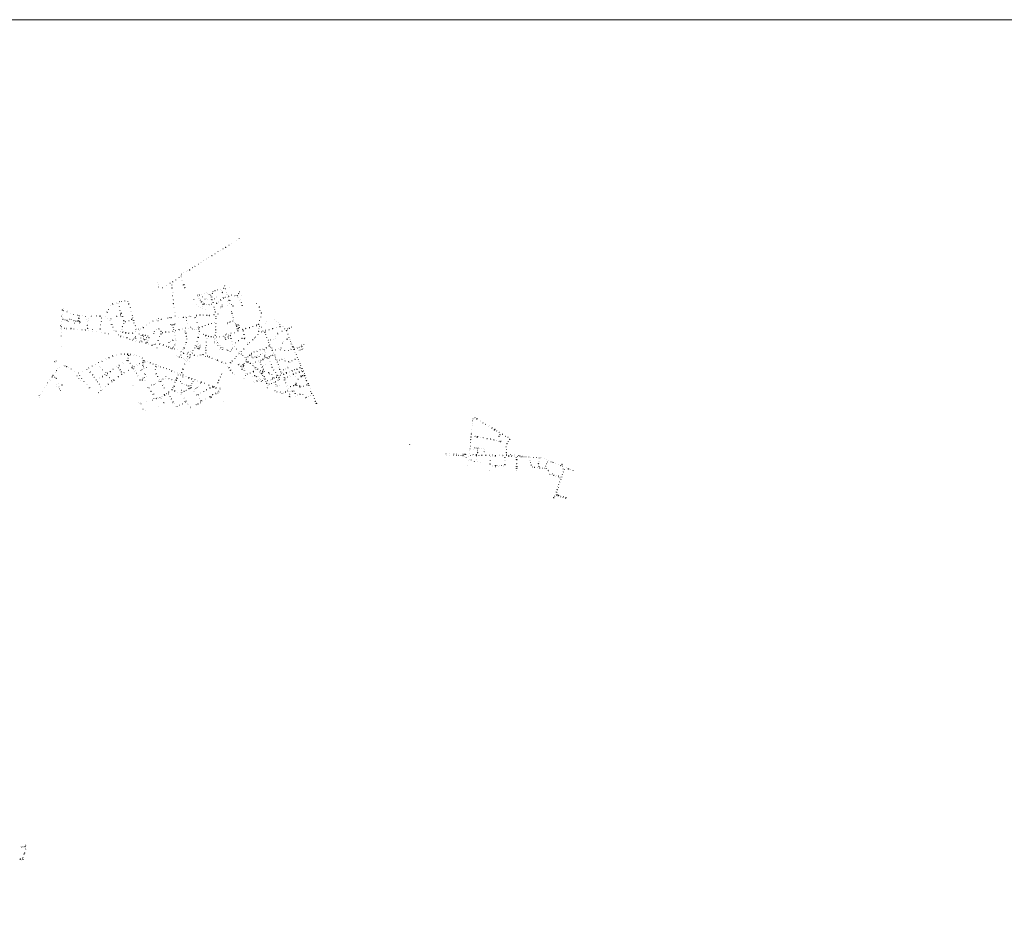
# Model space of a CAD drawing. Header units: metres. Extents: x 145000 to 8000145000, y -3644544500 to 455500.
# Tile 1 of 2: x 152630 to 160258, y 448548 to 455500. Entities that reach past the tile are written whole.
import ezdxf

# ---------------------------------------------------------------- set-up
doc = ezdxf.new("R2010")
doc.units = ezdxf.units.M
doc.header["$MEASUREMENT"] = 0
doc.header["$XCLIPFRAME"] = 0
for name, color, linetype, lineweight in [('handmatig_kolk', 5, 'Continuous', 0), ('kolk_geen_eigendom', 7, 'Continuous', 0), ('Lijngoten', 3, 'Continuous', 0), ('Lijngoten (Construction)', 3, 'Continuous', 0), ('machinale_kolk', 1, 'Continuous', 0)]:
    doc.layers.add(name, color=color, linetype=linetype, lineweight=lineweight)
picture_1 = doc.add_image_def('image1.ecw', size_in_pixel=(1, 1))

msp = doc.modelspace()

# ---------------------------------------------------------------- linework, layer by layer
at = {"layer": 'handmatig_kolk'}
for centre in [(154196.28, 453402.28), (154258.44, 453422.38), (153979.68, 453331.51), (154048.27, 453353.14), (154065.78, 453335.82), (154198.49, 453376.68), (154200.33, 453388.47), (154260.49, 453326.09), (154351.7, 453361.39), (153998, 453294.19), (154198.74, 453289.91), (154237.29, 453319.43), (153015.1, 453179.72), (153029.63, 453176.86), (153006.46, 453163.34), (153054.09, 453148.93), (153798.2, 453137.82), (153810.11, 453135.34), (153817.35, 453141.2), (153825.87, 453137.92), (153833.83, 453143.86), (154297.27, 453155.44), (154300.89, 453143.53), (154305.65, 453129.34), (153555.92, 453065.88), (154525.26, 452942.46), (153842.49, 452895.87), (153855.54, 452890.75), (153867.04, 452887.75), (153883.62, 452881.99), (153896.27, 452876.41), (153909.06, 452871.51), (153944.23, 452880.58), (153950.09, 452886.73), (153951.57, 452893.63), (154529.36, 452932.65), (154532.03, 452906.74), (154534.03, 452921.7), (153907.7, 452833.16), (153912.89, 452831.25), (153933.16, 452857.6), (153945.09, 452853.06), (154434.08, 452734.47), (154450.66, 452743.14), (154497.13, 452782.87), (154766.68, 452733.78), (154823.31, 452595.42), (156350.12, 452134.24), (156373.59, 452134.07), (156400.32, 452146.49), (156401.32, 452169.5), (156402.73, 452133.16), (156434.08, 452132.46), (156461.39, 452131.85), (156117.91, 452090.48), (156128.87, 452089.52)]:
    msp.add_circle(centre, 0.4, dxfattribs=at)
at = {"layer": 'kolk_geen_eigendom'}
for centre in [(152918.05, 452671.15), (152918.05, 452659.44), (152927.96, 452681.7), (152927.96, 452658.91), (152928.24, 452649.34), (152937.21, 452640.71), (152941.41, 452658.91), (152958.2, 452670.45), (152945.78, 452626.71)]:
    msp.add_circle(centre, 0.4, dxfattribs=at)
at = {"layer": 'Lijngoten (Construction)'}
msp.add_line((154166.25, 452689.88), (154167.23, 452689.59), dxfattribs=at)
at = {"layer": 'Lijngoten (Construction)', "flags": 128}
msp.add_lwpolyline([(154166.25, 452689.88), (154164.53, 452684.88), (154165.5, 452684.55), (154167.23, 452689.59)], dxfattribs=at)
at = {"layer": 'Lijngoten (Construction)'}
for points in [[(154185.53, 452734.51), (154184.07, 452731.27), (154184.52, 452731.07), (154185.98, 452734.33)], [(154194.32, 452752.52), (154196.46, 452757.7), (154197, 452757.47), (154194.89, 452752.38)], [(154171.28, 452706.22), (154173.51, 452711.26), (154174.25, 452710.94), (154172.05, 452705.94)]]:
    msp.add_3dface(points, dxfattribs=at)
at = {"layer": 'machinale_kolk'}
for centre in [(154313.01, 453792.43), (154331.48, 453803.69), (154166.73, 453703.83), (154186.6, 453714.9), (154205.7, 453726.05), (154226.2, 453736.9), (154251.96, 453753.55), (154271.24, 453766.43), (154054.47, 453635.04), (154057.07, 453631.72), (154075.37, 453647.39), (154077.54, 453644.71), (154093.67, 453658.96), (154095.78, 453656.34), (154118.68, 453674.78), (154120.27, 453671.91), (154141.34, 453689.24), (154143.23, 453685.8), (153922.24, 453552.91), (153933.1, 453559.29), (153943.93, 453565.77), (153947, 453561.3), (153967.66, 453581.43), (153968.35, 453576.18), (153986.67, 453593.29), (153988.54, 453589.18), (154012.36, 453609.5), (154014.26, 453605.8), (154033.74, 453622.48), (154035.68, 453619.1), (153838.26, 453487.75), (153840.6, 453484), (153863.01, 453506.3), (153865.6, 453501.6), (153882, 453514.9), (153882.58, 453528.93), (153885.9, 453479.3), (153886, 453500.8), (153891.7, 453479.4), (153898.99, 453538.81), (153700, 453464.3), (153703.3, 453445.9), (153706.6, 453429.4), (153737, 453428.1), (153738.42, 453423.21), (153765.9, 453443.8), (153768.07, 453439.17), (153795.2, 453459.3), (153796.6, 453454.53), (153805.9, 453444.5), (153809.9, 453444.89), (153810.3, 453422.1), (153813.64, 453422.5), (153815.24, 453472.56), (153816.68, 453468.65), (153896.9, 453445.5), (153903.4, 453447.7), (153906.2, 453422.4), (153912.2, 453424.5), (154143.1, 453401.2), (154164.5, 453407.2), (154189.2, 453413.6), (154210.8, 453419.7), (154218, 453438), (154221.8, 453439.3), (154223.2, 453415), (154227.4, 453415.4), (153444.94, 453326.94), (153813.2, 453361.7), (153813.9, 453389.56), (153816.8, 453361.58), (153817, 453330.2), (153818.8, 453388.8), (153820.5, 453330.71), (154006.8, 453366.6), (154007.7, 453359.3), (154013.6, 453359.5), (154016.3, 453340.1), (154020.4, 453341.2), (154022.4, 453367.6), (154025.9, 453325.6), (154030.1, 453327.2), (154041.2, 453372.4), (154062.6, 453378.8), (154075.3, 453383.8), (154079.45, 453337.97), (154085.21, 453329.58), (154088.8, 453379.9), (154097.8, 453372.5), (154105.41, 453329.58), (154109.9, 453366.2), (154114.2, 453367.1), (154114.6, 453351.8), (154117.97, 453333.61), (154118.4, 453352.3), (154120.4, 453329.5), (154122.9, 453380.3), (154124.4, 453330), (154127.07, 453335.69), (154127.9, 453394.4), (154138.45, 453338.17), (154152.79, 453345.98), (154154.65, 453355.46), (154186.9, 453331.3), (154189, 453326.1), (154206.9, 453347.1), (154208.1, 453341.4), (154222.1, 453355.6), (154222.6, 453349.6), (154230.2, 453389.8), (154234.7, 453390.2), (154236, 453368.2), (154240.2, 453350.4), (154240.5, 453368.2), (154244.8, 453350.1), (154247.4, 453325.9), (154249.4, 453357.7), (154250.1, 453364.2), (154251.7, 453326.1), (154271.58, 453361.31), (154271.6, 453367.3), (154296.4, 453358.2), (154298.4, 453363.9), (154313.8, 453364.5), (154316.8, 453362.2), (154318.5, 453346.3), (154322.6, 453350.5), (154323.5, 453379.6), (154326.5, 453378.2), (154332.2, 453392.9), (154335, 453391.6), (154335.8, 453328.5), (154340.8, 453330.4), (152961, 453251.3), (152969.5, 453262.3), (152969.7, 453246.5), (153316.77, 453254.79), (153321.4, 453253.5), (153331.6, 453285.6), (153350.18, 453300.24), (153352.2, 453295), (153383.24, 453304.78), (153383.53, 453311.37), (153390.34, 453301.58), (153395.8, 453302.63), (153398.25, 453275.53), (153402.65, 453317.75), (153403.58, 453277.3), (153404.27, 453312.51), (153406.64, 453249.19), (153412.23, 453250.11), (153417.94, 453316.94), (153444.65, 453321.25), (153468.65, 453319), (153474.7, 453297.7), (153481.3, 453268.6), (153483.9, 453300), (153489.3, 453269.4), (153820.8, 453300.6), (153825.1, 453270.6), (153825.15, 453299.48), (153829.12, 453270.54), (154017.8, 453281.3), (154030.5, 453271.7), (154037.5, 453313.8), (154041.3, 453316.4), (154044, 453278.3), (154048.9, 453259.9), (154050.6, 453295.5), (154051.1, 453304.1), (154053.6, 453293.7), (154054.2, 453307.5), (154060.5, 453297.9), (154063.9, 453302.2), (154067.09, 453253.66), (154077.7, 453292), (154079.5, 453296.8), (154096.7, 453294.3), (154098.2, 453289.1), (154116.6, 453291.3), (154117.7, 453296.1), (154126.3, 453308.4), (154130.2, 453308.8), (154135.4, 453272.79), (154139.2, 453273.7), (154140.5, 453255.6), (154144.92, 453256.04), (154155.5, 453308.8), (154156.4, 453303.2), (154171.1, 453318.2), (154172.3, 453312.7), (154186.48, 453266.14), (154189.5, 453274.52), (154198.43, 453276.93), (154199.72, 453270.14), (154243.5, 453285.8), (154255, 453298.6), (154258.9, 453299.2), (154272.8, 453294.5), (154283.1, 453282.5), (154344, 453307.1), (154349.4, 453308.6), (154351.2, 453285.2), (154356.1, 453287.6), (154463.34, 453301.96), (154484.66, 453272.47), (154489.64, 453276.62), (154491.4, 453248.8), (154495.9, 453249.47), (152955.7, 453204.1), (152960, 453193.7), (152964.6, 453176.4), (152965.4, 453218.7), (152965.85, 453181.29), (152972.9, 453241.9), (152981.8, 453174.7), (152982.7, 453178.3), (152996.7, 453171.4), (152996.9, 453237.7), (152997.5, 453175.3), (153001.4, 453245.1), (153024.6, 453224.8), (153045.4, 453170.6), (153047.47, 453218.09), (153079.4, 453211.4), (153084.6, 453188.7), (153088.2, 453207.5), (153090, 453187.1), (153092.7, 453205.9), (153114.6, 453205.8), (153139.21, 453201.25), (153151.14, 453181.17), (153163.9, 453183), (153182.2, 453197.9), (153185.05, 453204.45), (153224.23, 453206.89), (153225.18, 453200.7), (153252.38, 453202.39), (153252.81, 453208.18), (153261.1, 453191.3), (153265.2, 453187.5), (153292.91, 453198.17), (153306.3, 453236.4), (153309.1, 453231.4), (153312.5, 453186.1), (153325.45, 453170.32), (153334, 453170.7), (153336.86, 453188.67), (153337.9, 453183.1), (153381.3, 453204.6), (153382.9, 453199.8), (153410, 453206.7), (153410.7, 453215.4), (153415.3, 453225.7), (153420.37, 453226.82), (153422.6, 453201.5), (153428.9, 453202.8), (153476.18, 453172.5), (153488.3, 453237.3), (153496.5, 453239), (153497.46, 453209.49), (153497.9, 453178.93), (153499.4, 453174.6), (153503.9, 453189.5), (153505.9, 453209.6), (153509.67, 453190.34), (153516.12, 453170.31), (153686.8, 453177.34), (153687.38, 453172.59), (153706.5, 453184.3), (153727.48, 453179.56), (153777.49, 453189.46), (153778.26, 453183.17), (153794.74, 453192.46), (153803.54, 453185.5), (153805.03, 453193.08), (153832.63, 453233.9), (153835.2, 453205.4), (153837.37, 453234.9), (153857.47, 453190.69), (153898.2, 453194.5), (153914.72, 453203.53), (153916.76, 453192.85), (153921.31, 453193.8), (153923.4, 453171.8), (153924.39, 453183.3), (153941.15, 453199.33), (153945.96, 453206.62), (153951.61, 453200.21), (153963.54, 453201.5), (153988.86, 453192.35), (153995.17, 453193.14), (153998.76, 453210.88), (153999.5, 453204.8), (154027.04, 453212.8), (154028.04, 453208.03), (154051.61, 453212.85), (154051.91, 453208.25), (154080.42, 453207.54), (154080.98, 453212.54), (154099.36, 453207.29), (154099.6, 453211.7), (154135.39, 453215.35), (154137.2, 453210.66), (154146, 453235.7), (154150.25, 453236.71), (154150.79, 453202.09), (154150.9, 453184.7), (154155.47, 453183.26), (154155.83, 453201.45), (154166.4, 453222.4), (154166.73, 453218.51), (154270.8, 453241.3), (154275.3, 453225.8), (154279.8, 453209), (154284.6, 453192.3), (154288.5, 453175.8), (154485.44, 453170.83), (154489.4, 453169.6), (154498, 453197.5), (154498.3, 453227.7), (154502.21, 453228.24), (154604.3, 453178.78), (152946.6, 453130.5), (152946.7, 453107.5), (152951.4, 453101.1), (152952.2, 453141.2), (152952.8, 453122.1), (152953.6, 453108.3), (152953.88, 453160.69), (152976.24, 453107.37), (152976.5, 453111.6), (152991.96, 453106.44), (152992.8, 453112.8), (153027.25, 453104.29), (153028.2, 453109.7), (153050.3, 453165.3), (153050.7, 453104.7), (153051.1, 453169.5), (153065.2, 453163.9), (153065.3, 453166.3), (153081.2, 453169.2), (153081.6, 453161), (153081.7, 453100), (153087, 453167), (153094.54, 453151.13), (153095.2, 453163.7), (153099.71, 453153.49), (153113.3, 453098.7), (153139.2, 453096.3), (153152.9, 453110.8), (153154.1, 453132.8), (153157.1, 453109.6), (153157.77, 453132.29), (153158, 453165.3), (153162.8, 453168.1), (153195, 453099.2), (153250.4, 453104.3), (153255, 453104), (153255.1, 453136.7), (153257.3, 453137.3), (153259.5, 453163.3), (153262.5, 453163.1), (153338.63, 453138.03), (153347.16, 453116.17), (153347.3, 453137.8), (153353.27, 453117.98), (153362.97, 453094.9), (153419.45, 453097.08), (153423.85, 453097.06), (153425.93, 453122.47), (153430.3, 453121.8), (153431.72, 453146.78), (153433.34, 453167.65), (153436.8, 453145.9), (153438.1, 453169.41), (153447.94, 453163.86), (153449.04, 453159), (153477.3, 453167.84), (153509.6, 453168.7), (153515.34, 453150.9), (153520.63, 453151.64), (153522.33, 453130.69), (153526.63, 453131.59), (153529.8, 453102.1), (153530.5, 453123.4), (153537.9, 453105), (153552.32, 453102.58), (153555.2, 453095.6), (153565.84, 453110.35), (153568.2, 453103.9), (153585.2, 453121.6), (153588.3, 453114.6), (153609.55, 453135.95), (153612.8, 453129.1), (153636.48, 453151.95), (153638.5, 453145), (153661.9, 453166.07), (153663.57, 453162.12), (153687.9, 453097.64), (153687.92, 453102.72), (153701.81, 453167.5), (153706.4, 453167.78), (153708.89, 453106.99), (153709.97, 453102.25), (153819.2, 453117.1), (153821.95, 453101.9), (153824.5, 453117.8), (153827.2, 453102.5), (153864.2, 453099.2), (153870.84, 453101.27), (153892.57, 453105.97), (153893.8, 453098.5), (153914.3, 453094.49), (153915.6, 453111.73), (153917.03, 453106.1), (153933.86, 453145.15), (153938.52, 453111.14), (153952.1, 453118.2), (153961.71, 453108.47), (153964.79, 453113.57), (153970, 453104.71), (153984.96, 453098.13), (153987.46, 453103.51), (153999.49, 453151.67), (154000.61, 453102.61), (154005.3, 453153), (154007.58, 453118.24), (154014.8, 453120), (154017.1, 453104), (154023.35, 453118.91), (154024.3, 453115.5), (154044.9, 453124.8), (154045.39, 453121.02), (154066.8, 453132.4), (154068.03, 453128.87), (154092.14, 453141.8), (154093.64, 453137.72), (154115.9, 453149.4), (154116.1, 453145.3), (154139.6, 453157.7), (154139.6, 453152.6), (154146.42, 453097.33), (154148.3, 453121.86), (154150.41, 453145.4), (154151.48, 453097.26), (154153.31, 453121.99), (154154.88, 453144.8), (154241.2, 453150.6), (154243.5, 453142.2), (154254.4, 453157.5), (154265.2, 453159.9), (154275.6, 453163.1), (154281.9, 453166.5), (154308.66, 453124.24), (154311.07, 453134.95), (154313.54, 453125.93), (154313.92, 453105.45), (154317.34, 453093.41), (154318.15, 453130.94), (154318.2, 453110.2), (154321.36, 453095.1), (154322.47, 453138.05), (154323.9, 453109.62), (154325.1, 453128.4), (154328.8, 453104.9), (154329.3, 453130.6), (154329.8, 453114.3), (154334.3, 453115.1), (154353.24, 453093.35), (154358.2, 453101.5), (154381.3, 453109.2), (154381.51, 453102.65), (154411.1, 453112.2), (154411.3, 453116.9), (154435.8, 453120.3), (154436.31, 453124.96), (154466.1, 453134.94), (154466.63, 453129.5), (154474.66, 453142.65), (154477.51, 453110.02), (154481.6, 453140.5), (154482.5, 453110.52), (154488.6, 453124.7), (154488.8, 453133.4), (154488.9, 453111.2), (154502.4, 453117.7), (154531.3, 453149.5), (154533.1, 453095.4), (154542.5, 453164.2), (154562.1, 453098.3), (154562.4, 453103), (154589.64, 453111.46), (154590.1, 453106.9), (154618.2, 453119.3), (154619.11, 453165.38), (154619.78, 453114.14), (154633.63, 453152.15), (154645.3, 453126.3), (154646.35, 453140.34), (154647.2, 453122.6), (154668.1, 453120.4), (154673.92, 453123), (154683.4, 453106.1), (154689, 453109.93), (154706.41, 453105.39), (154708.39, 453099.74), (154718.72, 453112.33), (154721.1, 453106.94), (154736.13, 453119.53), (154738.32, 453112.81), (152950.9, 453074.5), (152951.1, 453050.1), (153163.8, 453090), (153196.7, 453087.4), (153226.3, 453082.5), (153261.8, 453076.7), (153291, 453072), (153319.8, 453066.7), (153356.54, 453092.54), (153376.74, 453087.23), (153377.61, 453082.3), (153394.36, 453058.29), (153409.74, 453043.92), (153410.62, 453082.21), (153411.5, 453086.8), (153414.6, 453049.74), (153428.2, 453077.7), (153430.9, 453082.4), (153434, 453037.7), (153434.74, 453044.25), (153451.34, 453073.53), (153452.8, 453078.3), (153457, 453031), (153461.66, 453037.11), (153474.7, 453068.8), (153476.67, 453073.74), (153483.88, 453024.1), (153484.5, 453032.5), (153503.07, 453074.83), (153503.18, 453069.3), (153505.6, 453018), (153510.4, 453025.5), (153511.5, 453071.9), (153523.5, 453036.3), (153526.4, 453045.5), (153527.7, 453036.5), (153529.6, 453088.3), (153530.2, 453032.23), (153530.3, 453082.6), (153531.05, 453041.4), (153532.09, 453017.9), (153568.8, 453034.6), (153571.2, 453052.7), (153583.5, 453055.1), (153584.5, 453060.7), (153587.9, 453028.8), (153588.5, 453046), (153589, 453038.47), (153596.3, 453021.5), (153600, 453051.2), (153604.1, 453055.5), (153607.5, 453024), (153610.86, 453032.89), (153613.3, 453040.1), (153620.27, 453017.27), (153620.5, 453046.6), (153623.9, 453049.9), (153626, 453039), (153631.8, 453037), (153663.87, 453071.99), (153667.65, 453087.04), (153669.73, 453070.84), (153673.17, 453085.2), (153713.4, 453045.1), (153716.73, 453043.91), (153720.48, 453085.7), (153720.62, 453066.62), (153724.99, 453065.53), (153725.22, 453086.37), (153735.51, 453077.92), (153736.17, 453073.09), (153761.1, 453080.85), (153761.75, 453076.63), (153786, 453084.8), (153786.98, 453080.02), (153814.3, 453018.8), (153816.96, 453089.34), (153817.52, 453083.85), (153826.89, 453077.73), (153832.2, 453077.9), (153832.2, 453056.2), (153834.83, 453022.14), (153836.22, 453092.58), (153836.7, 453087.25), (153839.6, 453051.7), (153839.8, 453033.1), (153865.3, 453093.2), (153910.1, 453093.2), (153912.65, 453081.41), (153916.3, 453069.7), (153921.1, 453071.07), (153921.2, 453047.9), (153924.5, 453027.2), (153925.1, 453048.6), (154011.49, 453040.03), (154017, 453037.7), (154017.47, 453068.78), (154021.8, 453086.1), (154023.2, 453064.9), (154054.9, 453063), (154057.4, 453068.7), (154069.5, 453050), (154074, 453055.5), (154077.84, 453031.26), (154083.19, 453031.31), (154093.55, 453044.75), (154094.5, 453049), (154113.4, 453047.2), (154113.79, 453042.66), (154132.7, 453045.4), (154132.78, 453040.23), (154142.2, 453021.2), (154143, 453033.1), (154143.5, 453056.08), (154145.28, 453078.06), (154147.2, 453027.8), (154147.9, 453055.42), (154149.95, 453076.05), (154154.36, 453038.58), (154156.3, 453044.07), (154179.38, 453044.47), (154180.5, 453040.5), (154203.84, 453045.84), (154208.6, 453053.18), (154212.7, 453045.1), (154217.17, 453030.78), (154222.5, 453039.6), (154224.3, 453040.6), (154225.8, 453026.5), (154225.97, 453059.15), (154227.3, 453053.2), (154227.64, 453021.64), (154231.83, 453065.39), (154243.1, 453042.3), (154244.73, 453064.89), (154245.7, 453059.1), (154246.7, 453034.1), (154248.1, 453029), (154248.31, 453049.93), (154258.63, 453051.04), (154262.36, 453052.9), (154264.7, 453031.2), (154267, 453065), (154267.8, 453072.6), (154270.5, 453032.33), (154296, 453074.8), (154321.35, 453089.23), (154322.7, 453084.65), (154352.4, 453032), (154353.95, 453027.83), (154361.54, 453088.94), (154365.5, 453089.75), (154365.6, 453062.6), (154370.67, 453029.25), (154371.58, 453062.84), (154374.36, 453034.41), (154434.5, 453021.9), (154437.47, 453019.53), (154448.8, 453034.4), (154455.02, 453043.66), (154458.62, 453041.07), (154474.73, 453062.9), (154477.68, 453086.8), (154477.92, 453058.82), (154481.8, 453086.6), (154502.05, 453082.7), (154506.4, 453079.7), (154514.2, 453088.6), (154515.8, 453084.37), (154526.1, 453078.5), (154533.29, 453080.74), (154534.78, 453060.13), (154535.4, 453090.54), (154540.56, 453062.08), (154543.7, 453038.74), (154550, 453041.3), (154559.4, 453018.6), (154575.08, 453019.73), (154596.4, 453026.22), (154610.31, 453043.08), (154615.3, 453033), (154629.2, 453072.9), (154631.1, 453065.4), (154662.58, 453086.91), (154664.45, 453082.56), (154692.1, 453089.3), (154698.82, 453091.39), (154700.89, 453026.81), (154703.42, 453021.35), (154704.72, 453062.03), (154709.4, 453064), (154714.63, 453037.29), (154718.5, 453026.4), (154719.8, 453038.3), (154726.1, 453022.8), (152953.42, 452966.75), (153530.87, 453010.86), (153556.89, 453003.01), (153558.25, 453010.63), (153566.9, 453016), (153570.7, 453011), (153576.5, 453002.1), (153577.8, 453005.5), (153607.3, 452989.25), (153609.1, 452996), (153616.48, 453001.97), (153621.14, 453000.92), (153626.3, 453015.9), (153628.96, 452983.49), (153630.5, 452989.6), (153655.3, 452977.7), (153657.14, 452984.5), (153672.4, 452985.2), (153684.01, 452986.03), (153693.9, 452958.3), (153700.84, 453016.2), (153705.81, 453016.5), (153714.85, 452983.58), (153715.3, 452990.6), (153741.19, 452978.06), (153743.5, 452985.1), (153766.29, 452968.96), (153768.4, 452975.7), (153784.48, 452961.58), (153786.4, 452967.8), (153786.8, 452998.8), (153791.67, 452996.6), (153798.1, 453009.7), (153800, 452955.55), (153802.04, 453005.17), (153810.16, 452951.67), (153812.6, 452958.3), (153819.6, 453013.71), (153821.8, 452964.6), (153825, 452963.7), (153827.98, 452982.01), (153828.02, 452944.67), (153830.9, 452951.6), (153832.6, 452980.7), (153834.1, 452995.4), (153834.77, 453014.48), (153844.8, 453015.9), (153853.4, 452943.1), (153895, 452943.7), (153899.3, 452942.4), (153900.81, 452958.07), (153906.2, 452957), (153911.6, 452986.4), (153917.04, 452984.33), (153917.19, 453001), (153922.3, 452998.8), (153981.3, 452957.6), (153986.4, 452957.5), (153987.65, 452979.68), (153995.56, 452977.54), (153999.84, 452962.83), (154000, 453010.2), (154001.71, 452968.01), (154005.3, 453008.8), (154005.89, 452969.2), (154007.37, 452954.39), (154008.44, 452984.76), (154011.27, 452958.1), (154013.71, 452963.36), (154014.89, 452990.11), (154015.05, 452966.74), (154016.8, 452951.72), (154017.99, 452971.2), (154024.77, 452951.51), (154025.68, 452978.61), (154026.42, 452962.01), (154027.95, 452972.39), (154029.23, 452985.16), (154070.95, 452957.98), (154072.74, 452975.78), (154074.77, 453003.49), (154075.62, 452958.2), (154077.73, 452975.32), (154080.2, 453002.47), (154139.3, 452991.14), (154140.2, 453003.9), (154151.9, 452990.09), (154156.9, 453015.6), (154164.5, 452999.2), (154166.1, 452977.7), (154168.2, 452989.2), (154175.4, 452976.8), (154179.01, 452943.36), (154184, 452976.6), (154187.2, 452957.94), (154191.87, 452943.36), (154197.3, 452960.41), (154201.88, 452946.79), (154208.73, 452964.13), (154209.88, 452943.08), (154212.26, 452950.7), (154235.4, 452945.3), (154238.03, 452942.05), (154270.24, 452942.11), (154273.6, 453008.2), (154278.4, 453007.1), (154280.09, 452955.79), (154282, 452987.2), (154291.14, 452968.23), (154294.85, 452971.23), (154299.3, 453000.6), (154300.8, 452996.8), (154308.94, 452947.68), (154311.77, 452952.82), (154325, 453016.6), (154326.86, 453012), (154365.25, 452951.53), (154368.39, 452948.3), (154394.52, 452995.28), (154396.77, 452984.52), (154397.24, 452999.23), (154400.55, 452981.82), (154410.27, 452998.54), (154413.79, 452994.64), (154492.11, 452945.12), (154514.26, 452952.81), (154516.3, 452946.8), (154540, 452962.2), (154541, 452956.6), (154553.35, 453015.16), (154559.52, 453000), (154562, 452972.3), (154563.3, 452965.9), (154565.2, 453001.7), (154566.72, 452982.47), (154573.7, 452981.4), (154574.8, 452964.5), (154576.26, 453014.8), (154584.5, 452957.4), (154610.6, 452942.1), (154638.49, 452953.85), (154640.5, 452948.9), (154649.8, 452943.4), (154653.35, 452963.8), (154656.25, 452956.94), (154668.02, 452995.42), (154675.93, 453009.92), (154726.7, 453007.3), (154730.66, 452950.13), (154732.83, 452944.09), (154733.8, 453002.5), (154733.8, 452988.5), (154741.7, 452984.6), (154742.6, 452967.1), (154750.1, 452965.1), (154752.65, 452945.13), (154755.9, 452960.4), (154757.89, 452946.85), (154759.98, 452954.02), (154776.8, 452963), (154784.1, 452955.4), (154794.7, 452959.8), (154795.7, 452971.2), (154798.3, 452961.5), (154802.1, 452941.1), (154806, 452942.7), (154808.8, 452965.8), (154812, 452966.2), (154814.5, 452978.4), (154816.4, 452946.6), (154818.8, 452970), (154820.2, 452948.3), (154826.7, 452950.8), (154831.6, 452985.4), (153297.16, 452873.55), (153299.99, 452868.92), (153320.43, 452884.97), (153322.7, 452880.1), (153349.49, 452897.9), (153351.72, 452892.55), (153380.76, 452898.4), (153380.83, 452904.79), (153416.78, 452910.99), (153417.01, 452905.12), (153440.74, 452906.56), (153441, 452911.79), (153466.18, 452905.45), (153466.8, 452910.9), (153469.6, 452878.8), (153472.3, 452900), (153473.88, 452878.31), (153477, 452899.1), (153489.9, 452904.69), (153490.4, 452909.1), (153515.26, 452901.5), (153516.6, 452906.5), (153535.73, 452896.44), (153537.72, 452901.1), (153558.85, 452889.25), (153561.1, 452893.9), (153576.4, 452876.3), (153582.3, 452879.7), (153875.4, 452904), (153878.14, 452924.59), (153878.9, 452903.3), (153881.81, 452931.11), (153891.43, 452918.97), (153900.91, 452915.69), (153902.6, 452922.3), (153924.7, 452873.5), (153925.4, 452907.3), (153927.1, 452881.1), (153928.6, 452870.3), (153928.8, 452912.3), (153930.7, 452889.7), (153934.8, 452888.2), (153936.21, 452920.64), (153940.3, 452875.6), (153941.26, 452932.6), (153950.5, 452903), (153951.6, 452907.9), (153953.91, 452926.66), (153964.46, 452919.54), (153970.2, 452917.7), (153971.45, 452936.7), (153976.8, 452934.8), (153981.8, 452897.5), (153984.2, 452902.9), (154005.7, 452894.29), (154006, 452900.8), (154028.71, 452902.63), (154038.77, 452907.21), (154041.88, 452897.15), (154045.67, 452907.21), (154054.3, 452905.8), (154055, 452899.1), (154067, 452918.9), (154069.1, 452892.7), (154069.3, 452940.3), (154072, 452918.54), (154073.92, 452939.47), (154083.84, 452897.25), (154084.23, 452890.84), (154098.23, 452884.66), (154101, 452890), (154120.06, 452875.94), (154122.2, 452880.4), (154144.24, 452866.11), (154147.7, 452870.6), (154161.9, 452864.6), (154242.56, 452939.45), (154248.58, 452935.31), (154261.78, 452931.11), (154295.01, 452878.6), (154298.61, 452875.34), (154308.1, 452892.66), (154312.01, 452889.11), (154327.98, 452924.9), (154328.6, 452907.3), (154330.6, 452913.4), (154331.5, 452929.93), (154343.3, 452906.1), (154345.54, 452931.1), (154348.41, 452927.37), (154349.3, 452910.8), (154353.6, 452896), (154359.5, 452900.2), (154368.9, 452881.5), (154374, 452883.9), (154383.2, 452868.2), (154383.8, 452884.1), (154387.3, 452879), (154389, 452867.5), (154395.3, 452894.8), (154398.8, 452889.6), (154411.8, 452900.3), (154413.1, 452908.6), (154421.7, 452902.1), (154424.4, 452903), (154425.1, 452916.4), (154426.7, 452910.6), (154429.2, 452887.7), (154438.1, 452881.9), (154445.4, 452927.3), (154447, 452921.8), (154453.3, 452887.9), (154466.5, 452884.8), (154468.39, 452937.54), (154470, 452931.3), (154474.8, 452896.5), (154485.44, 452892.48), (154493.5, 452940.1), (154497.2, 452907.2), (154498.1, 452865.2), (154513.9, 452913.8), (154514.8, 452871.7), (154515.6, 452866.8), (154523.73, 452903.95), (154528.25, 452895.22), (154530.3, 452878.4), (154530.4, 452874.1), (154532.9, 452885), (154544.9, 452885.2), (154547.6, 452879.7), (154556.2, 452876.8), (154562.8, 452875.3), (154563.5, 452892.6), (154564.4, 452885.8), (154575.3, 452897.5), (154576, 452891.4), (154584.8, 452937.46), (154590.4, 452940.5), (154590.4, 452902.5), (154591.3, 452897.7), (154593.8, 452917.9), (154597.2, 452924.4), (154603.6, 452894.6), (154606.3, 452902.6), (154611.6, 452937.2), (154613.4, 452885.9), (154613.8, 452869.8), (154622.3, 452864.6), (154640.3, 452866.1), (154660.42, 452872.7), (154662.67, 452867.77), (154681.7, 452872.4), (154682.9, 452937.63), (154689.5, 452939.65), (154713.41, 452936.58), (154762.32, 452922.64), (154762.84, 452870.69), (154764.14, 452866.42), (154767.3, 452924.4), (154770.39, 452904.4), (154774.72, 452905.65), (154777.85, 452884.22), (154783.6, 452884.3), (154784.85, 452867.35), (154790.2, 452869.7), (154790.7, 452935.7), (152900.24, 452847.69), (152901.1, 452852.7), (152907.32, 452844.12), (152913.07, 452856.88), (152925.2, 452796.6), (152936.8, 452806.8), (152971.73, 452824.32), (152977.36, 452812.07), (152981.56, 452818.78), (152994.4, 452812.39), (153006.6, 452806.8), (153028.6, 452794.3), (153150.8, 452789), (153164.91, 452803.54), (153168.6, 452798.9), (153191.65, 452818.03), (153194.5, 452813.8), (153215.25, 452831.98), (153218, 452827), (153241.22, 452846.02), (153244.1, 452842.1), (153245.4, 452816.6), (153254.7, 452805.4), (153266.61, 452858.59), (153269.2, 452854.3), (153270.8, 452788.8), (153353.4, 452792.8), (153382.14, 452812.16), (153384.89, 452807.92), (153394.94, 452803.52), (153398.6, 452806.9), (153400, 452824.2), (153402.46, 452819.75), (153410.07, 452789.99), (153428.6, 452844.1), (153432.23, 452839.58), (153457.8, 452863), (153461.21, 452859.05), (153469.5, 452859.2), (153474, 452863), (153485.6, 452838.2), (153488.1, 452841.6), (153499.2, 452816), (153500.21, 452805.08), (153502.98, 452800.21), (153503.5, 452818.1), (153513.4, 452795.5), (153516.62, 452814.9), (153517.5, 452797.6), (153519.76, 452809.55), (153538.3, 452827.1), (153540.91, 452821.49), (153559.63, 452837.73), (153561.93, 452831.92), (153578.1, 452790.9), (153581.1, 452847), (153581.59, 452823.29), (153585.6, 452857.1), (153585.9, 452843.6), (153585.9, 452824.9), (153588.12, 452810.52), (153589.2, 452795.8), (153592.7, 452812), (153593.6, 452859.3), (153599.01, 452848.64), (153600.5, 452801), (153611.7, 452806.2), (153622.3, 452852.3), (153640.54, 452841.24), (153642.8, 452845.1), (153662.76, 452832.22), (153664.5, 452837.1), (153676.64, 452792.76), (153681.43, 452791.41), (153682.06, 452824.4), (153684.21, 452813.71), (153686, 452828.9), (153688.88, 452811.73), (153703.39, 452816.64), (153705.2, 452821.8), (153721.78, 452809.97), (153723.1, 452814.2), (153743.74, 452801.68), (153745.77, 452806.22), (153765.81, 452792.37), (153768.53, 452797.1), (153789.3, 452789.8), (153892.65, 452794.43), (153899.07, 452791.94), (153917.43, 452857.1), (153922.06, 452855.32), (154160.1, 452859.17), (154170.79, 452854.79), (154173.3, 452862.2), (154195.5, 452845.7), (154197.92, 452850.51), (154212.62, 452836.72), (154223.33, 452839.42), (154229.81, 452834.43), (154242.55, 452810.59), (154249.4, 452802.9), (154255.1, 452804.8), (154262.06, 452843.9), (154265.58, 452841.23), (154274.99, 452857.43), (154278.06, 452854.6), (154324.5, 452827.8), (154330.9, 452828.5), (154333.3, 452837.6), (154334, 452830.2), (154343.9, 452816.8), (154344.1, 452812.7), (154346.7, 452817.7), (154349.2, 452808.3), (154352.37, 452791.87), (154353.78, 452797.59), (154359.6, 452804.3), (154360.33, 452827.88), (154362.57, 452812.82), (154365.4, 452822.8), (154369.8, 452796.5), (154370.27, 452838.37), (154374.3, 452834.1), (154383.89, 452854.67), (154391.1, 452848.9), (154398.8, 452848.1), (154404, 452850.4), (154413, 452835.1), (154417, 452838.6), (154432.2, 452819.9), (154436.5, 452840), (154438.1, 452820.8), (154438.9, 452835), (154444.7, 452811.1), (154448.9, 452814.2), (154453.5, 452803.8), (154456.6, 452792.6), (154456.7, 452848.9), (154458.1, 452842.8), (154460.5, 452805.2), (154470.9, 452789.6), (154475.3, 452794.4), (154478.5, 452857.9), (154479.7, 452852), (154491, 452846.6), (154496, 452848.5), (154499.1, 452827.8), (154499.8, 452860.2), (154504, 452828.6), (154507.5, 452805.8), (154510, 452813.6), (154517.9, 452793.4), (154522.5, 452824.2), (154535.5, 452829.4), (154568, 452849.5), (154573.1, 452850.1), (154575.8, 452829.7), (154581.8, 452830.8), (154585.4, 452807.6), (154590.9, 452808.3), (154601.8, 452788.3), (154622.48, 452847.33), (154628.1, 452849.1), (154630.16, 452827.19), (154636.5, 452829.5), (154638.45, 452808.4), (154641.61, 452862.23), (154643.8, 452810.6), (154644.5, 452791.9), (154651.7, 452793), (154674.4, 452792.73), (154675.25, 452788.42), (154684.71, 452862.32), (154686.9, 452856.8), (154687.21, 452798.17), (154689.34, 452793.8), (154704.95, 452814.24), (154707.45, 452808.02), (154709.26, 452803.14), (154713.15, 452853.65), (154717.01, 452847.27), (154727.68, 452843.17), (154738.61, 452862.91), (154740.31, 452858.16), (154758.1, 452790.7), (154777.5, 452797.7), (154778.7, 452792.2), (154792.45, 452850.47), (154798, 452852.3), (154798.9, 452836.98), (154801.5, 452807.8), (154802.9, 452802.3), (154803.7, 452838.5), (154805.87, 452820.25), (154810.6, 452821.3), (154814.01, 452796.88), (154821.2, 452797.5), (152880, 452732.4), (152885.7, 452733.7), (152888.6, 452745.5), (152901.19, 452731.84), (152904.9, 452768.1), (152910.52, 452725.1), (152914.6, 452782), (152915.5, 452774.6), (152916.38, 452719.61), (153055, 452772.5), (153074.5, 452741.9), (153086.7, 452763.3), (153088.8, 452719.7), (153093.3, 452745.8), (153098.2, 452747.49), (153110.1, 452722.4), (153113.68, 452724.37), (153115.2, 452774.5), (153172.91, 452769.1), (153177.7, 452773.2), (153193.3, 452747.1), (153196.3, 452750.5), (153208, 452727.2), (153212, 452733.1), (153227.2, 452716.2), (153251.6, 452725.4), (153251.8, 452717.7), (153270.4, 452738.5), (153272, 452732.9), (153289.2, 452750.8), (153292, 452744.9), (153298, 452766.5), (153303.4, 452743), (153308.2, 452747.2), (153310.3, 452763.3), (153311.9, 452756.9), (153323.7, 452723.4), (153326.9, 452727.4), (153329.63, 452777.58), (153332.49, 452773.84), (153353.8, 452787.9), (153393.59, 452737.45), (153396.35, 452732.69), (153406.07, 452786.75), (153416.6, 452771.3), (153418.2, 452754.6), (153420.6, 452772.99), (153421.63, 452750.51), (153438.71, 452767.9), (153441.65, 452763.07), (153471.14, 452787.37), (153474.28, 452782.28), (153522.9, 452778.4), (153527.8, 452781.1), (153534.4, 452761.5), (153537.9, 452763.1), (153543.5, 452733.3), (153543.7, 452746.2), (153547.5, 452746.4), (153569.7, 452784.4), (153585.6, 452722.7), (153596.2, 452729.2), (153598.2, 452757.4), (153604.2, 452752.9), (153609.7, 452737), (153685.14, 452755.65), (153689.03, 452759.03), (153697.26, 452735.26), (153701.08, 452737.5), (153711, 452713.3), (153715.7, 452713.3), (153725.7, 452712.4), (153739.4, 452720.2), (153740.3, 452715.8), (153756.66, 452724.25), (153763.3, 452735.1), (153782.92, 452716.58), (153787.1, 452720.8), (153806.96, 452776.51), (153808.7, 452712.2), (153809.2, 452781.6), (153828.92, 452767.54), (153831.54, 452773.36), (153846.5, 452725), (153850.64, 452759.56), (153851.7, 452720.6), (153853.73, 452764.83), (153857.9, 452747.9), (153860.7, 452747), (153866.7, 452759), (153875.5, 452747.9), (153882.58, 452767.24), (153887.94, 452765.37), (153889.03, 452733.73), (153893.6, 452732.39), (153895.9, 452748.2), (153917.1, 452734.2), (153920.1, 452738.4), (153939.6, 452724.8), (153942.8, 452730.02), (153962.32, 452716.93), (153965.1, 452721.3), (153988.8, 452712.4), (154262.01, 452783.86), (154266.8, 452786.6), (154276.48, 452762.3), (154280.7, 452765.6), (154292.7, 452748.5), (154366.4, 452723), (154369.5, 452781.7), (154370.1, 452723.7), (154376.7, 452780.3), (154378.8, 452743.4), (154379.4, 452759.8), (154385.3, 452759.6), (154394.6, 452755.4), (154395.8, 452749.7), (154416.1, 452763.8), (154416.7, 452757.8), (154440.4, 452776.3), (154442.9, 452770.1), (154460.4, 452787.3), (154463.3, 452735.3), (154475.6, 452739.7), (154483.3, 452734), (154490.2, 452771.3), (154490.3, 452717.9), (154495.8, 452774.5), (154496.6, 452716.3), (154502.2, 452758), (154507.48, 452760.79), (154510.7, 452745.8), (154512.5, 452776.3), (154513.6, 452768.9), (154515.8, 452786.9), (154515.9, 452724.3), (154517.3, 452747.2), (154517.5, 452717.5), (154518.4, 452734.5), (154525.3, 452735.3), (154525.5, 452776), (154528.6, 452715.3), (154535.02, 452716.95), (154559.4, 452766.1), (154567.2, 452756.6), (154570, 452713.1), (154580.5, 452751.5), (154583.2, 452753.3), (154587, 452714.7), (154587.9, 452720.7), (154589.41, 452728.38), (154593.1, 452729.5), (154597.7, 452785.8), (154601.5, 452724.9), (154602.3, 452720.5), (154613.8, 452766.8), (154619.6, 452768), (154619.6, 452732.5), (154620.5, 452727.3), (154623.6, 452745.8), (154629.9, 452745.1), (154635.2, 452722.8), (154639.2, 452727.2), (154640.3, 452741), (154640.7, 452736.8), (154644.1, 452713), (154652.3, 452772.8), (154652.3, 452746.9), (154653.6, 452740.9), (154657.2, 452761.5), (154658.71, 452774.95), (154663.04, 452765.64), (154671.01, 452729.19), (154674.56, 452755.71), (154676.5, 452731.3), (154676.9, 452750.5), (154683.42, 452728.55), (154686, 452724), (154696.25, 452765.87), (154698.83, 452759.48), (154704.57, 452736.79), (154706.5, 452732.1), (154718.4, 452774.9), (154720.1, 452769.6), (154724.02, 452744.81), (154726.2, 452739.9), (154739, 452784), (154742.19, 452777.84), (154750.15, 452755.41), (154751.5, 452750.3), (154759.9, 452786), (154770.49, 452763.58), (154771.6, 452758.9), (154784.92, 452718.59), (154787.21, 452712.02), (154787.3, 452724.02), (154795.42, 452773.99), (154797.1, 452768.8), (154803.12, 452731.07), (154809.93, 452740.22), (154812.36, 452735.26), (154815, 452781), (154816.4, 452777.6), (154821.31, 452745.27), (154822.48, 452774.22), (154823.79, 452740.12), (154828, 452780.2), (154831.04, 452754.16), (154835.3, 452742.7), (154835.8, 452759.9), (154842.1, 452745.4), (154842.9, 452723.3), (154849.4, 452725.3), (152819.5, 452648.4), (152835.6, 452669.8), (152847.2, 452688), (152863.5, 452711.5), (152865.7, 452705.2), (153098.3, 452705.2), (153127.3, 452696.72), (153130.4, 452700.4), (153148.35, 452671.76), (153152.45, 452674.37), (153169.4, 452647.18), (153173.77, 452649.59), (153222.5, 452709.3), (153231.78, 452695.79), (153236.14, 452698.5), (153242.91, 452674.53), (153247.4, 452677.44), (153254.42, 452653.87), (153258.92, 452656.43), (153295.32, 452661.3), (153298.63, 452656.82), (153315.76, 452678.33), (153319.99, 452674.14), (153341.8, 452698), (153342.37, 452707.04), (153345.2, 452694.46), (153346.06, 452709.93), (153358.2, 452711.4), (153361.05, 452706.88), (153507.6, 452667.47), (153511.47, 452669.61), (153562.3, 452709.2), (153580.6, 452709.4), (153597, 452702.8), (153604.2, 452707.4), (153622.32, 452652.37), (153633.68, 452647.3), (153652.4, 452670.2), (153664.23, 452676.53), (153665.08, 452670.04), (153671.9, 452675.4), (153680.45, 452685.44), (153683.4, 452681.4), (153708.68, 452702.69), (153710.3, 452698.6), (153721.2, 452696.2), (153725.3, 452697.4), (153728.3, 452708.1), (153737.2, 452668), (153742, 452671), (153749.8, 452647.6), (153755.5, 452648.3), (153805.6, 452705.9), (153817.4, 452649.9), (153822.3, 452644.1), (153824.4, 452663.2), (153828, 452698.3), (153828.1, 452660), (153831.5, 452702.3), (153833.4, 452689.2), (153841.2, 452709.1), (153846.1, 452705.4), (153874.73, 452697.95), (153878.9, 452695.9), (153887.7, 452682.7), (153906.4, 452674.9), (153921.6, 452668.7), (153935.6, 452662.7), (153940.51, 452645.12), (153941.8, 452664.4), (153942.1, 452642.09), (153952.1, 452647.6), (153956.19, 452665.46), (153959.22, 452645.48), (153960.39, 452651.25), (153960.7, 452663.8), (153964, 452681.3), (153967, 452679.1), (153969.89, 452701.01), (153974.2, 452698.6), (153982.5, 452636), (153984.8, 452708.2), (153994.6, 452644.5), (154005.8, 452652.3), (154007.7, 452700.3), (154010.05, 452704.59), (154018.7, 452661), (154032.6, 452684.9), (154036.4, 452688.55), (154037.5, 452693.5), (154059.42, 452679.51), (154061, 452684.4), (154076.25, 452635.74), (154092.5, 452667), (154096.6, 452670.2), (154100.9, 452653.6), (154104.6, 452647.6), (154123.2, 452654.8), (154125.32, 452661.57), (154133.29, 452651.55), (154135.99, 452657.76), (154149.95, 452644.89), (154152.37, 452649.57), (154177.88, 452654.26), (154181.95, 452640.88), (154185.32, 452648.13), (154189.46, 452635.88), (154444.8, 452697.2), (154447.16, 452689.76), (154467.9, 452703.9), (154469.4, 452698.79), (154483.82, 452710.6), (154485.4, 452705.3), (154498.15, 452710.23), (154498.4, 452700), (154502.98, 452703.75), (154503.6, 452698.84), (154511.65, 452706.92), (154513.36, 452702.55), (154537.13, 452698.67), (154543.86, 452683.51), (154545, 452650.4), (154549.3, 452704.5), (154549.59, 452685.57), (154549.69, 452664.2), (154551.4, 452648.55), (154552.2, 452700.1), (154556.2, 452664.8), (154562.7, 452678.5), (154565.3, 452674.2), (154570.9, 452707.8), (154578.6, 452685.2), (154580.3, 452680.8), (154596.7, 452691.8), (154597, 452688.2), (154606.4, 452687.9), (154609.8, 452688.7), (154610.5, 452698.3), (154611.4, 452676.5), (154611.6, 452694.7), (154614.2, 452675.6), (154614.3, 452661.4), (154624.3, 452662.5), (154631.3, 452707.8), (154632.2, 452702.8), (154639.9, 452667.4), (154678.5, 452709.1), (154685.7, 452710.8), (154688, 452686.9), (154694.6, 452686.8), (154697.8, 452662.1), (154704.7, 452663.8), (154707.1, 452639), (154712.5, 452640.8), (154729.34, 452657.99), (154730.84, 452653.89), (154751.4, 452668), (154752.91, 452664.4), (154762.7, 452672.1), (154763.4, 452669.1), (154768.3, 452673.3), (154771.3, 452685.4), (154772.7, 452680.9), (154776.2, 452669.3), (154778.4, 452665.8), (154799.4, 452662.9), (154802, 452655.2), (154811.6, 452658.7), (154830.2, 452660.91), (154831.93, 452656.68), (154851.3, 452703.9), (154853.3, 452671.01), (154855.19, 452666.07), (154857.2, 452705.74), (154861.27, 452679.48), (154865.8, 452667.7), (154866.3, 452680.8), (154873, 452665.3), (154881.5, 452645.3), (152781.98, 452587.58), (152784.3, 452575.9), (152793.7, 452597.5), (152807.76, 452620.24), (153239.6, 452612.8), (153243.04, 452608.06), (153258.49, 452629.48), (153261.54, 452625.21), (153269.5, 452633.5), (153647.8, 452621.6), (153661.61, 452595.86), (153669.8, 452601), (153669.9, 452567.7), (153688.9, 452567), (153701.01, 452570.7), (153702.5, 452562.7), (153716, 452574.9), (153717.96, 452569.14), (153728.7, 452566.3), (153732, 452566.4), (153732.2, 452583.8), (153734.68, 452579.14), (153750.7, 452596), (153753.57, 452590.9), (153766.6, 452604.4), (153768.25, 452599.6), (153779.96, 452597.33), (153784.5, 452602.3), (153784.9, 452616.3), (153786.6, 452610.7), (153791.5, 452579.3), (153796.2, 452583.2), (153801.64, 452561.69), (153807.4, 452562.45), (153810.1, 452634.5), (153811.8, 452625.1), (153830.8, 452624), (153835.5, 452628.1), (153849.5, 452615.5), (153875.31, 452610.45), (153879.07, 452598.73), (153880.68, 452625.35), (153882.35, 452630.49), (153885.7, 452611.2), (153885.8, 452600.1), (153887.3, 452606.9), (153898.83, 452568.91), (153903.15, 452622), (153905.3, 452571.4), (153905.43, 452619.22), (153909.9, 452564.2), (153919.48, 452632.7), (153920.9, 452629.1), (153978.73, 452619.55), (153982.91, 452622.77), (153999.3, 452593.3), (154006.1, 452596.3), (154012.05, 452596.29), (154014.9, 452592.8), (154021.2, 452566.2), (154026.1, 452568), (154033.2, 452609.5), (154034.3, 452604.8), (154055.21, 452623.32), (154057.3, 452619.1), (154068.1, 452560.1), (154071.9, 452566.7), (154077.9, 452632.2), (154100.5, 452583.9), (154102.48, 452580.22), (154112.7, 452577.5), (154112.8, 452572.7), (154124.9, 452591.8), (154125.5, 452595.9), (154148.54, 452607.31), (154150.9, 452602.1), (154162.9, 452620.7), (154165, 452608.7), (154169.4, 452623.3), (154176.32, 452617.29), (154178.7, 452613.39), (154604, 452622.1), (154608.1, 452627.4), (154622.2, 452616.6), (154628, 452622.4), (154642.9, 452610.7), (154650.5, 452616.3), (154662.9, 452605.6), (154673.6, 452613.2), (154674.4, 452607.4), (154688.7, 452619.7), (154689.7, 452613.8), (154704.1, 452626.3), (154705, 452620.4), (154715, 452617.4), (154719, 452582.8), (154720.4, 452622.6), (154722, 452599.8), (154724.5, 452579.6), (154728.5, 452599.9), (154728.7, 452620.8), (154741.7, 452624.5), (154742.3, 452621.1), (154753.81, 452624.22), (154759, 452622.7), (154762.7, 452603.8), (154767.18, 452606.28), (154770.2, 452583.8), (154780.6, 452594.9), (154783, 452588.7), (154800.2, 452600.8), (154802.46, 452595.63), (154841.65, 452576.28), (154843.37, 452571.8), (154849.3, 452579.61), (154850.82, 452574.47), (154865.2, 452584.77), (154867.22, 452579.06), (154883.42, 452591.88), (154884, 452621.2), (154885.24, 452586.19), (154891.5, 452622.7), (154892, 452605.8), (154898.7, 452605.3), (154898.9, 452587.1), (154905, 452589), (154908.7, 452564.3), (154913, 452566.1), (153553.15, 452535.66), (153559.1, 452524.8), (153565.6, 452535.7), (153569.9, 452525.6), (153585.3, 452484.1), (153609.9, 452540.5), (153660.5, 452552.9), (153687.1, 452559), (153705.8, 452501.1), (153743.9, 452534.1), (153748, 452533), (153815.91, 452537.9), (153817.69, 452530.49), (153820.95, 452539.86), (153826.8, 452525.4), (153839.46, 452507.36), (153849.34, 452504.94), (153852.68, 452501.35), (153867.08, 452515.27), (153868.7, 452511.3), (153889.75, 452529.14), (153892.5, 452523.3), (153910.02, 452541.28), (153913.5, 452537.3), (153920.1, 452547), (153925.39, 452540.1), (153932.4, 452526.7), (153932.9, 452517.1), (153940, 452517.8), (153951.2, 452487.9), (153955.1, 452498.7), (153997, 452514.8), (153998.1, 452520.9), (154009.69, 452526.94), (154012, 452523.5), (154029.76, 452533.28), (154032, 452542.3), (154032.76, 452546.77), (154038.9, 452549.3), (154047.4, 452550.1), (154049.31, 452546.19), (154208.8, 452543), (154917.8, 452543.2), (154923.3, 452546.2), (154924.2, 452526), (154930.9, 452528.6), (153604.9, 452475.6), (156142.2, 452409.3), (156154.6, 452414.51), (156157.5, 452418.9), (156173.4, 452409.7), (156135.6, 452353.7), (156136.4, 452374.9), (156139.5, 452393), (156171.02, 452404.49), (156198.33, 452388.01), (156200.3, 452392.2), (156218.35, 452376.33), (156221.4, 452380.8), (156238.1, 452365.1), (156241.3, 452369.7), (156261.4, 452348.6), (156267.5, 452354.5), (156287.66, 452335.05), (156290.2, 452339.82), (156126.8, 452268.1), (156129.3, 452290.9), (156130.4, 452305.8), (156132.5, 452327.8), (156157.3, 452271.3), (156159.5, 452276.2), (156172.8, 452267.6), (156178.2, 452266.8), (156180.5, 452272.8), (156199.5, 452263.3), (156220.44, 452258.59), (156221.7, 452262.5), (156251.82, 452257.82), (156307.2, 452322.1), (156312.25, 452327.33), (156324.84, 452314.54), (156328.7, 452320.3), (156343.9, 452272.98), (156344.89, 452301.77), (156347.9, 452307.4), (156351, 452286), (156355.37, 452283.94), (156369.15, 452286.41), (156371.37, 452290.91), (156393.81, 452272.66), (156395.7, 452276.8), (156410.16, 452263.14), (156413, 452267.1), (155650, 452210.83), (155655.14, 452210.34), (156121.9, 452196.8), (156122.3, 452226.3), (156124.2, 452247.5), (156152.3, 452183.15), (156166.6, 452182.97), (156182.4, 452182.6), (156194.31, 452182.01), (156208.5, 452181.8), (156224.3, 452181.33), (156250.4, 452253.87), (156278.5, 452247.7), (156278.74, 452252.52), (156303.15, 452247.16), (156305.05, 452242.8), (156323.79, 452238.77), (156324.75, 452242.99), (156344.29, 452234.59), (156347.34, 452237.93), (156356.3, 452231.39), (156358.81, 452236.28), (156398, 452191.3), (156401.1, 452190.9), (156405.62, 452216.04), (156409.99, 452214.26), (156415.41, 452231.81), (156419.19, 452230.18), (156422.5, 452254), (156425.9, 452249.7), (156429.7, 452247.87), (156435.14, 452247.66), (155933.1, 452136.9), (155934.3, 452127), (155959.9, 452126.4), (155960.9, 452136.8), (155992.6, 452126.3), (155993.4, 452136.1), (156014, 452125.8), (156015.6, 452135.5), (156030.7, 452125.6), (156032, 452134.9), (156049.5, 452124.5), (156064.6, 452123.1), (156064.7, 452134), (156074, 452133.8), (156077.4, 452134), (156079.5, 452119.4), (156085.47, 452133.56), (156090.01, 452107.86), (156107.6, 452116.5), (156114.84, 452141.94), (156117.7, 452161.2), (156119, 452177), (156122.6, 452126.2), (156122.9, 452126.8), (156140.7, 452123.9), (156143.41, 452131.17), (156146.6, 452171.4), (156167.9, 452123.2), (156168.05, 452130.88), (156169.6, 452113.9), (156178.3, 452146.6), (156178.6, 452175.3), (156178.6, 452160.7), (156188.1, 452122.9), (156193, 452127.9), (156210.21, 452128.71), (156210.4, 452123.1), (156228.13, 452144.77), (156229.2, 452153.9), (156229.6, 452167.6), (156241.05, 452123), (156241.06, 452128.54), (156267.81, 452121.5), (156268.4, 452127.8), (156277.5, 452114), (156281.15, 452113.77), (156291.4, 452119.3), (156292.66, 452128.47), (156315.2, 452120.8), (156316.8, 452125.8), (156344.7, 452121.5), (156347.7, 452125.2), (156371.46, 452119.9), (156372.5, 452125.8), (156386.49, 452110.04), (156391.2, 452110), (156399.5, 452121.9), (156401.3, 452125.7), (156418.8, 452118.24), (156419.7, 452125.5), (156441.46, 452117.35), (156442.23, 452123.3), (156465.44, 452116.53), (156466.1, 452124), (156476.9, 452109.96), (156482.25, 452109.77), (156488.1, 452116.67), (156493.8, 452123.3), (156504.97, 452122.86), (156506.16, 452116.65), (156513, 452108.9), (156518, 452110.9), (156521.71, 452115.14), (156525.4, 452124.1), (156537.36, 452115.06), (156552.8, 452114.17), (156574.3, 452112.65), (156589.47, 452111.65), (156611.2, 452110.55), (156632.48, 452108.84), (156649.6, 452108.9), (156652.98, 452103.64), (156657.3, 452103.2), (156661.1, 452106.8), (156675.3, 452106.3), (156102.3, 452049), (156104.7, 452083.8), (156148.3, 452078.2), (156154.9, 452078.9), (156167, 452091.1), (156179.8, 452075), (156200.5, 452073.1), (156273.7, 452058.5), (156275, 452084.19), (156279.5, 452057.85), (156280.1, 452083.8), (156290.49, 452041.88), (156290.7, 452045.4), (156315.3, 452045.56), (156315.5, 452037.2), (156326.67, 452045.42), (156342.8, 452039.8), (156344.6, 452043.8), (156363, 452045.82), (156377.7, 452044.1), (156381.5, 452039.05), (156386.18, 452082.75), (156386.3, 452053.6), (156390, 452053.45), (156390.8, 452082.8), (156477.5, 452038.03), (156477.6, 452092.4), (156478, 452060.8), (156482.2, 452061), (156482.97, 452038.3), (156483.16, 452091.95), (156582, 452087.6), (156584.5, 452068.5), (156585, 452087.6), (156587.8, 452069.4), (156591.9, 452050.5), (156595.2, 452051.1), (156600.7, 452033.3), (156602.8, 452035.7), (156619.3, 452030.3), (156620.2, 452034), (156638.6, 452033.4), (156639.2, 452028.8), (156646.82, 452041.63), (156648.6, 452061.03), (156649.2, 452081.35), (156653.9, 452040.6), (156655.3, 452060.6), (156656.5, 452081), (156659, 452027.5), (156662.9, 452029.9), (156679.6, 452025.8), (156681.5, 452028.5), (156694, 452101.4), (156699.1, 452028.2), (156705.3, 452042.4), (156708.5, 452041.8), (156710.3, 452060.5), (156712.1, 452094.4), (156713.5, 452060), (156716.9, 452075.8), (156719.7, 452074.6), (156729.5, 452085.2), (156746.3, 452076), (156762.3, 452071.4), (156781.3, 452064.3), (156801.3, 452055.2), (156821.5, 452046.2), (156831.6, 452056.1), (156833.9, 452042.7), (156864, 452028.3), (156267.7, 452008.9), (156270.5, 452007.9), (156476.69, 452005.71), (156477.06, 452025.08), (156482.6, 452005.4), (156483.2, 452024.6), (156700, 452024.71), (156708.9, 452021.2), (156710.5, 452024.3), (156724, 452007.3), (156728.4, 452006.5), (156729, 452018.7), (156737.4, 451975.8), (156738.04, 451984.49), (156752.5, 451975), (156756.62, 451982.2), (156767.3, 451970.6), (156771.69, 451977.54), (156784.8, 451964.7), (156789.84, 451972.07), (156803, 451959), (156806.11, 451966.56), (156816.2, 451952), (156819.9, 451963.6), (156829.7, 451979.5), (156830.6, 451958), (156835.6, 451998.6), (156837.2, 451978.1), (156840.5, 452019.9), (156843.2, 451996.9), (156849.5, 452016.5), (156878.1, 452022.1), (156883.2, 452019.8), (156898.2, 452013.4), (156900.11, 452018.84), (156916.1, 452005.7), (156917.4, 452009.3), (156797.4, 451881.4), (156798.62, 451881.83), (156804, 451901.3), (156804.88, 451879.84), (156805, 451877.6), (156810.1, 451899.5), (156810.8, 451921.1), (156816.7, 451941), (156817.7, 451918.3), (156824.3, 451938.1), (156766.9, 451796.9), (156766.92, 451797.96), (156774.8, 451810), (156778.4, 451821.7), (156781.1, 451807.4), (156785.8, 451841.8), (156790.87, 451814.75), (156791, 451861.3), (156791, 451813.5), (156791.47, 451859.67), (156791.86, 451839.5), (156792, 451838.1), (156793.1, 451821.2), (156793.26, 451822.41), (156798.4, 451857.8), (156802.3, 451811.1), (156804.19, 451818.03), (156805.7, 451816.3), (156821, 451804.9), (156823.36, 451811.77), (156824.7, 451810), (156839.4, 451799.2), (156841.65, 451806.31), (156842.9, 451804.4), (156860.93, 451799.85), (156862.4, 451798.1), (156770.3, 451793.2), (156859, 451792.9), (152633.9, 449093.5), (152645.75, 449090.22), (152654.3, 449098.04), (152656.26, 449093.11), (152671.35, 449094.91), (152674.1, 449105.7), (152675.23, 449076.41), (152678.8, 449096.5), (152680.26, 449075.2), (152686.5, 449100.8), (152634.24, 448994.49), (152635.64, 448999.06), (152645.06, 448990.2), (152646.4, 448995), (152651.18, 449000), (152654.2, 449009.88), (152656.1, 448996.4), (152659.42, 449008.66), (152663.48, 449037.76), (152666.09, 449047.03), (152668.4, 449036.4), (152670.85, 449046.01)]:
    msp.add_circle(centre, 0.4, dxfattribs=at)

# ---------------------------------------------------------------- pictures from other files: only their frames are drawn
at = {"layer": 'Lijngoten'}
image = msp.add_image(picture_1, insert=(145000, 442000), size_in_units=(20000, 13500), dxfattribs=at)
image.set_boundary_path([(-0.5, -0.5), (-0.5, 269999.5), (399999.5, 269999.5), (399999.5, -0.5), (-0.5, -0.5)])
image.dxf.flags = 6

doc.saveas('drawing.dxf')
